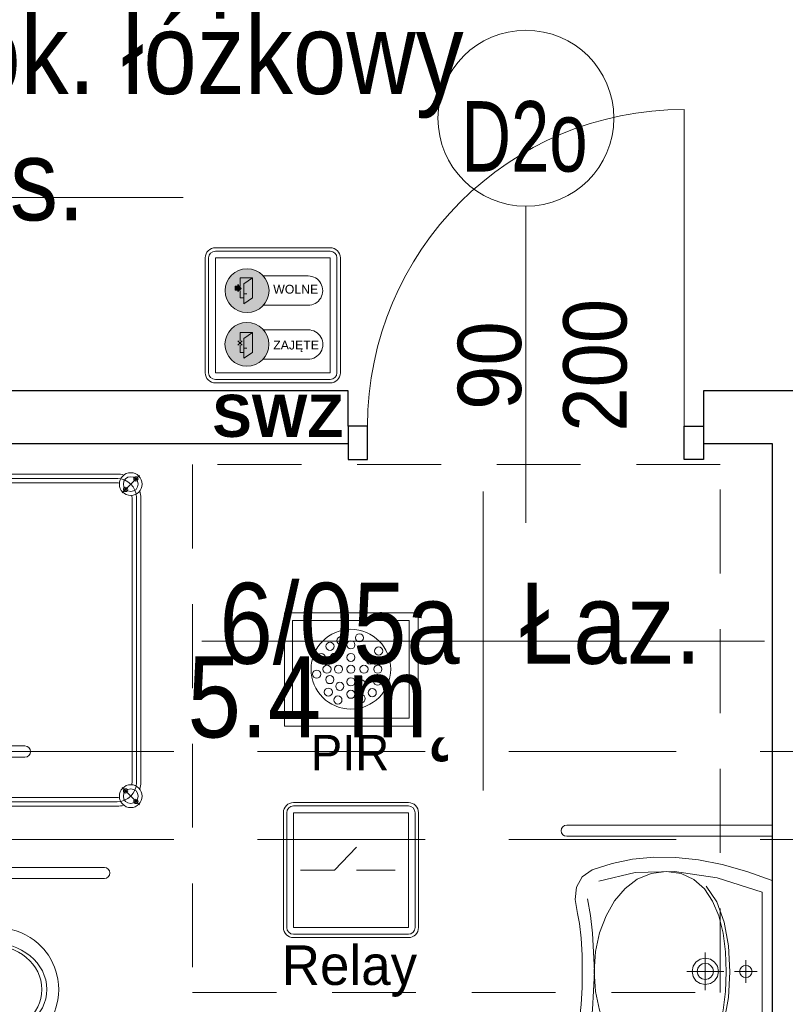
# Model space of a CAD drawing. Header units: centimetres. Extents: x -1253 to 21770, y -8842 to 3590.
# Tile 115 of 120: x 806 to 1024, y 2269 to 2549. Entities that reach past the tile are written whole.
import ezdxf

# ---------------------------------------------------------------- set-up
doc = ezdxf.new("R2010")
doc.units = ezdxf.units.CM
doc.linetypes.add('Ponad', pattern=[39.688, 23.813, -15.875])
doc.linetypes.add('Ukryte', pattern=[71.438, 47.625, -23.813])
for name, color, linetype, lineweight in [('A-ANNO-NOTE', 131, 'Continuous', 9), ('A-AREA-IDEN', 2, 'Continuous', 13), ('A-DETL-GENF', 92, 'Continuous', 9), ('A-DETL-HDLN', 90, 'Ukryte', 9), ('A-DETL-MEDM', 33, 'Continuous', 13), ('A-DOOR', 31, 'Continuous', 13), ('A-FLOR-OVHD', 1, 'Ponad', 9), ('A-WALL', 113, 'Continuous', 13), ('P-SANR-FIXT', 6, 'Continuous', 9), ('PRZYW_Elementy_inst_przyw', 7, 'Continuous', 9)]:
    doc.layers.add(name, color=color, linetype=linetype, lineweight=lineweight)
doc.styles.add('adam', font='arialbd.ttf')
doc.styles.add('Arial', font='arial.ttf', dxfattribs={"width": 0.9, "height": 18})
doc.styles.add('Arial_1', font='arial.ttf', dxfattribs={"width": 0.7, "height": 20})
doc.styles.add('Arial_11', font='arial.ttf', dxfattribs={"width": 0.85, "height": 23})
doc.styles.add('GENERATED_STYLE_1', font='arial.ttf')

# ---------------------------------------------------------------- blocks, each defined once
blk = doc.blocks.new('DRZWI 1S - automatyczna etykieta - Drzwi 90 _łazienkowe_-2387510-6_piętro IV __13_80 m_ - stan projektowany')
at = {"layer": 'A-DETL-GENF'}
for p, q in [((-50.5, -2.5), (-50.5, -12)), ((-45, -2.5), (-50.5, -2.5)), ((-45, -12), (-45, -2.5)), ((50.5, -2.5), (45, -2.5)), ((45, -2.5), (45, -12)), ((50.5, -12), (50.5, -2.5)), ((-50.5, -12), (-45, -12)), ((45, -12), (50.5, -12))]:
    blk.add_line(p, q, dxfattribs=at)
at = {"layer": 'A-DETL-MEDM', "lineweight": 25}
for p, q in [((-45, -2.5), (-50.5, -2.5)), ((-50.5, -2.5), (-50.5, -12)), ((-45, -12), (-45, -2.5)), ((45, -12), (45, -2.5)), ((45, -2.5), (50.5, -2.5)), ((50.5, -2.5), (50.5, -12)), ((-50.5, -12), (-45, -12)), ((50.5, -12), (45, -12))]:
    blk.add_line(p, q, dxfattribs=at)
at = {"layer": 'A-DOOR'}
blk.add_line((45, -2.5), (45, 87.5), dxfattribs=at)
blk.add_arc((45, -2.5), 90, 90, 180, dxfattribs=at)
blk = doc.blocks.new('miska ustępowa dla N_35_5x54 wisząca koło narożna - Type 1-2357501-6_piętro IV __13_80 m_ - stan projektowany')
at = {"layer": 'P-SANR-FIXT'}
for p, q in [((-1.4, -11), (-4.56, -55.56)), ((29.22, -55.56), (26.4, -11)), ((44.09, -92.2), (44.09, -11)), ((47.21, -92.2), (47.21, -11)), ((4.69, -35.9), (4.69, -38.7)), ((19.8, -35.9), (19.8, -38.7)), ((3.32, -37.31), (6.14, -37.31)), ((18.43, -37.31), (21.25, -37.31)), ((8.17, -46.6), (8.17, -51.72)), ((16.4, -45.33), (9.09, -45.33)), ((17.32, -51.72), (17.32, -46.6)), ((-4.56, -55.56), (-4.88, -59.89)), ((29.58, -59.89), (29.22, -55.56)), ((-24.94, -56.63), (-24.94, -77.5)), ((-23.38, -56.63), (-23.38, -79.06)), ((-21.82, -56.63), (-21.82, -79.06)), ((-4.88, -59.89), (-4.82, -64.32)), ((29.53, -64.32), (29.58, -59.89)), ((-4.82, -64.32), (-4.57, -65.68)), ((29.57, -65.68), (29.53, -64.32)), ((-4.57, -65.68), (-4.19, -67.09)), ((-4.19, -67.09), (-3.69, -68.46)), ((28.69, -68.46), (29.19, -67.09)), ((29.19, -67.09), (29.57, -65.68)), ((-3.69, -68.46), (-3.07, -69.78)), ((-3.07, -69.78), (-2.34, -71.05)), ((27.34, -71.05), (28.07, -69.78)), ((28.07, -69.78), (28.69, -68.46)), ((-2.34, -71.05), (-1.51, -72.26)), ((-1.51, -72.26), (-0.58, -73.39)), ((25.58, -73.39), (26.51, -72.26)), ((26.51, -72.26), (27.34, -71.05)), ((-0.58, -73.39), (1.02, -74.96)), ((1.02, -74.96), (2.75, -76.27)), ((22.25, -76.27), (23.98, -74.96)), ((23.98, -74.96), (25.58, -73.39)), ((-32.35, -77.5), (-23.38, -77.5)), ((2.75, -76.27), (4.01, -77.03)), ((4.01, -77.03), (6.13, -78.05)), ((6.13, -78.05), (7.56, -78.51)), ((17.44, -78.51), (18.87, -78.05)), ((18.87, -78.05), (20.99, -77.03)), ((20.99, -77.03), (22.25, -76.27)), ((-23.38, -79.06), (-32.35, -79.06)), ((-23.38, -80.62), (-32.35, -80.62)), ((7.56, -78.51), (9.56, -78.98)), ((9.56, -78.98), (11.02, -79.17)), ((11.02, -79.17), (12.5, -79.25)), ((12.5, -79.25), (13.98, -79.17)), ((13.98, -79.17), (15.44, -78.98)), ((15.44, -78.98), (17.44, -78.51))]:
    blk.add_line(p, q, dxfattribs=at)
for centre in [(4.69, -37.31), (19.8, -37.31)]:
    blk.add_circle(centre, 0.825, dxfattribs=at)
for centre, radius, start, end in [((9.34, -46.48), 1.17, 102.2339, 185.8899), ((16.15, -46.48), 1.17, 354.1101, 77.7661), ((-30.79, -56.63), 8.97, 0, 99.9996), ((-30.79, -56.63), 7.41, 0, 102.1327), ((-30.79, -56.63), 5.85, 0, 105.4382), ((12.74, -51.5), 4.58, 182.8022, 357.1978), ((-23.38, -79.06), 1.56, 0, 90), ((-23.38, -79.06), 1.56, 270, 0), ((45.65, -92.2), 1.56, 180, 360)]:
    blk.add_arc(centre, radius, start, end, dxfattribs=at)
for centre, major_axis, ratio in [((12.55, -59.51), (0, 16.33), 0.823529), ((12.55, -59.26), (0, 15.16), 0.845174)]:
    blk.add_ellipse(centre, major_axis=major_axis, ratio=ratio, dxfattribs=at)
blk = doc.blocks.new('brodzik natryskowy dla N - Type 1-2359081-6_piętro IV __13_80 m_ - stan projektowany')
at = {"layer": 'P-SANR-FIXT'}
for p, q in [((-42.55, -11.3), (-42.55, -11)), ((-39.3, -11), (-39.3, -95.8)), ((-36.05, -11), (-36.05, -11.3)), ((49.36, -11.3), (49.36, -11)), ((52.61, -11), (52.61, -96)), ((55.86, -11), (55.86, -11.3)), ((-44.73, -12.86), (-27.37, -14.39)), ((-36.05, -11.3), (-42.55, -11.3)), ((-40.55, -11.3), (-40.55, -95.8)), ((-38.05, -11.3), (-38.05, -95.8)), ((-26.61, -11.2), (-26.61, -69.6)), ((-23.41, -69.6), (-23.41, -11.2)), ((14.45, -11.52), (10.54, -11.52)), ((10.54, -11.52), (10.54, -20.79)), ((14.45, -11.52), (14.45, -20.79)), ((55.86, -11.3), (49.36, -11.3)), ((51.36, -11.3), (51.36, -95.8)), ((53.86, -11.3), (53.86, -95.8)), ((-27.37, -14.39), (-44.99, -15.67)), ((-44.99, -15.67), (-28.14, -17.71)), ((-28.14, -17.71), (-45.75, -19.5)), ((-45.75, -19.5), (-29.41, -21.8)), ((-29.41, -21.8), (-46.26, -23.33)), ((-6.17, -22.27), (-6.41, -22.43)), ((-5.92, -22.14), (-6.17, -22.27)), ((-5.66, -22.03), (-5.92, -22.14)), ((-5.39, -21.95), (-5.66, -22.03)), ((-5.12, -21.9), (-5.39, -21.95)), ((-4.84, -21.88), (-5.12, -21.9)), ((10.32, -21.88), (-4.84, -21.88)), ((10.54, -20.79), (14.45, -20.79)), ((14.44, -21.54), (10.55, -21.51)), ((13.8, -21.67), (11.19, -21.67)), ((11.19, -21.67), (11.19, -23.94)), ((13.8, -23.94), (13.8, -21.67)), ((30.14, -21.88), (14.73, -21.88)), ((30.36, -21.95), (30.1, -21.9)), ((30.62, -22.03), (30.14, -21.88)), ((30.87, -22.14), (30.62, -22.03)), ((31.12, -22.28), (30.87, -22.14)), ((31.36, -22.44), (31.12, -22.28)), ((-46.26, -23.33), (-29.41, -26.14)), ((-7.7, -24.28), (-7.74, -24.55)), ((-7.74, -24.55), (-7.74, -54.09)), ((-7.62, -24.01), (-7.7, -24.28)), ((-7.51, -23.75), (-7.62, -24.01)), ((-7.38, -23.5), (-7.51, -23.75)), ((-7.23, -23.25), (-7.38, -23.5)), ((-7.05, -23.02), (-7.23, -23.25)), ((-6.85, -22.81), (-7.05, -23.02)), ((-6.64, -22.61), (-6.85, -22.81)), ((-6.41, -22.43), (-6.64, -22.61)), ((-1.53, -25.38), (-0.81, -24.95)), ((-0.81, -24.95), (-0.05, -24.58)), ((-0.05, -24.58), (0.75, -24.29)), ((0.75, -24.29), (1.58, -24.07)), ((1.58, -24.07), (2.44, -23.94)), ((2.44, -23.94), (4.41, -23.89)), ((22.33, -23.94), (3.78, -23.89)), ((4.41, -23.89), (4.41, -27.12)), ((11.19, -23.94), (13.8, -23.94)), ((23.2, -24.07), (22.33, -23.94)), ((24.03, -24.29), (23.2, -24.07)), ((24.83, -24.58), (24.03, -24.29)), ((25.59, -24.95), (24.83, -24.58)), ((26.31, -25.38), (25.59, -24.95)), ((31.59, -22.62), (31.36, -22.44)), ((31.81, -22.82), (31.59, -22.62)), ((32.01, -23.04), (31.81, -22.82)), ((32.19, -23.27), (32.01, -23.04)), ((32.35, -23.52), (32.19, -23.27)), ((32.49, -23.77), (32.35, -23.52)), ((32.6, -24.04), (32.49, -23.77)), ((32.68, -24.31), (32.6, -24.04)), ((32.74, -24.58), (32.68, -24.31)), ((32.74, -24.86), (32.74, -24.58)), ((32.74, -54.38), (32.74, -24.86)), ((-29.41, -26.14), (-45.5, -27.16)), ((-45.5, -27.16), (-29.67, -31)), ((-4.32, -28.45), (-3.88, -27.74)), ((-3.88, -27.74), (-3.38, -27.07)), ((-3.38, -27.07), (-2.82, -26.45)), ((-2.82, -26.45), (-2.2, -25.89)), ((-2.2, -25.89), (-1.53, -25.38)), ((0.76, -27.79), (0.31, -28.06)), ((1.25, -27.55), (0.76, -27.79)), ((1.76, -27.36), (1.25, -27.55)), ((2.29, -27.23), (1.76, -27.36)), ((2.84, -27.14), (2.29, -27.23)), ((3.4, -27.11), (2.84, -27.14)), ((4.41, -27.12), (3.4, -27.11)), ((3.78, -27.12), (21.37, -27.12)), ((21.37, -27.12), (21.94, -27.14)), ((21.94, -27.14), (22.49, -27.23)), ((22.49, -27.23), (23.02, -27.36)), ((23.02, -27.36), (23.53, -27.55)), ((23.53, -27.55), (24.01, -27.79)), ((24.01, -27.79), (24.47, -28.06)), ((26.98, -25.89), (26.31, -25.38)), ((27.59, -26.45), (26.98, -25.89)), ((28.16, -27.07), (27.59, -26.45)), ((28.66, -27.74), (28.16, -27.07)), ((29.09, -28.45), (28.66, -27.74)), ((-5.19, -30.85), (-4.98, -30.01)), ((-4.98, -30.01), (-4.68, -29.22)), ((-4.68, -29.22), (-4.32, -28.45)), ((-1.71, -30.51), (-1.89, -31.01)), ((-1.47, -30.02), (-1.71, -30.51)), ((-1.19, -29.56), (-1.47, -30.02)), ((-0.87, -29.14), (-1.19, -29.56)), ((-0.51, -28.74), (-0.87, -29.14)), ((-0.12, -28.38), (-0.51, -28.74)), ((0.31, -28.06), (-0.12, -28.38)), ((24.47, -28.06), (24.89, -28.38)), ((24.89, -28.38), (25.29, -28.74)), ((25.29, -28.74), (25.65, -29.14)), ((25.65, -29.14), (25.96, -29.56)), ((25.96, -29.56), (26.24, -30.02)), ((26.24, -30.02), (26.48, -30.51)), ((26.48, -30.51), (26.66, -31.01)), ((29.46, -29.22), (29.09, -28.45)), ((29.75, -30.01), (29.46, -29.22)), ((29.97, -30.85), (29.75, -30.01)), ((-29.67, -31), (-44.99, -32.02)), ((-44.99, -32.02), (-31.46, -34.32)), ((-5.37, -32.6), (-5.32, -31.71)), ((-5.29, -56.03), (-5.37, -32.6)), ((-5.32, -31.71), (-5.19, -30.85)), ((26.92, -32.43), (-2.15, -32.63)), ((-2.15, -32.63), (-2.15, -56.03)), ((-2.03, -31.55), (-2.11, -32.1)), ((-1.89, -31.01), (-2.03, -31.55)), ((26.66, -31.01), (26.8, -31.55)), ((26.8, -31.55), (26.88, -32.1)), ((26.92, -56.03), (26.92, -32.43)), ((30.1, -31.71), (29.97, -30.85)), ((30.07, -32.63), (30.07, -56.03)), ((30.15, -32.6), (30.1, -31.71)), ((-4.99, -50.33), (-5.07, -50.45)), ((-4.91, -50.21), (-4.99, -50.33)), ((-4.81, -50.11), (-4.91, -50.21)), ((-4.71, -50.02), (-4.81, -50.11)), ((-4.6, -49.93), (-4.71, -50.02)), ((-4.48, -49.86), (-4.6, -49.93)), ((-4.35, -49.8), (-4.48, -49.86)), ((-4.21, -49.75), (-4.35, -49.8)), ((-4.07, -49.71), (-4.21, -49.75)), ((-3.93, -49.69), (-4.07, -49.71)), ((-3.78, -49.68), (-3.93, -49.69)), ((-3.48, -49.71), (-3.63, -49.69)), ((-3.34, -49.75), (-3.48, -49.71)), ((-3.21, -49.8), (-3.34, -49.75)), ((-3.08, -49.86), (-3.21, -49.8)), ((-2.96, -49.93), (-3.08, -49.86)), ((-2.85, -50.02), (-2.96, -49.93)), ((-2.74, -50.11), (-2.85, -50.02)), ((-2.65, -50.21), (-2.74, -50.11)), ((-2.56, -50.33), (-2.65, -50.21)), ((-2.49, -50.45), (-2.56, -50.33)), ((-21.31, -52.3), (-15.71, -52.3)), ((-21.31, -52.6), (-15.71, -52.6)), ((-21.31, -52.9), (-15.71, -52.9)), ((-5.23, -51), (-5.24, -51.15)), ((-5.24, -51.15), (-5.23, -51.29)), ((-5.21, -50.85), (-5.23, -51)), ((-5.23, -51.29), (-5.21, -51.44)), ((-5.18, -50.71), (-5.21, -50.85)), ((-5.21, -51.44), (-5.18, -51.58)), ((-5.13, -50.58), (-5.18, -50.71)), ((-5.18, -51.58), (-5.13, -51.71)), ((-5.07, -50.45), (-5.13, -50.58)), ((-5.13, -51.71), (-5.07, -51.84)), ((-5.07, -51.84), (-4.99, -51.96)), ((-4.99, -51.96), (-4.91, -52.08)), ((-4.91, -52.08), (-4.81, -52.18)), ((-4.81, -52.18), (-4.71, -52.27)), ((-4.71, -52.27), (-4.6, -52.36)), ((-4.6, -52.36), (-4.48, -52.43)), ((-4.48, -52.43), (-4.35, -52.49)), ((-4.35, -52.49), (-4.21, -52.54)), ((-4.21, -52.54), (-4.07, -52.58)), ((-4.07, -52.58), (-3.93, -52.6)), ((-3.93, -52.6), (-3.78, -52.61)), ((-3.78, -52.61), (-3.63, -52.6)), ((-3.63, -52.6), (-3.48, -52.58)), ((-3.48, -52.58), (-3.34, -52.54)), ((-3.34, -52.54), (-3.21, -52.49)), ((-3.21, -52.49), (-3.08, -52.43)), ((-3.08, -52.43), (-2.96, -52.36)), ((-2.96, -52.36), (-2.85, -52.27)), ((-2.85, -52.27), (-2.74, -52.18)), ((-2.74, -52.18), (-2.65, -52.08)), ((-2.65, -52.08), (-2.56, -51.96)), ((-2.56, -51.96), (-2.49, -51.84)), ((-2.43, -50.58), (-2.49, -50.45)), ((-2.49, -51.84), (-2.43, -51.71)), ((-2.38, -50.71), (-2.43, -50.58)), ((-2.43, -51.71), (-2.38, -51.58)), ((-2.34, -50.85), (-2.38, -50.71)), ((-2.38, -51.58), (-2.34, -51.44)), ((-2.32, -51), (-2.34, -50.85)), ((-2.34, -51.44), (-2.32, -51.29)), ((-2.31, -51.15), (-2.32, -51)), ((-2.32, -51.29), (-2.31, -51.15)), ((-22.41, -54.35), (-25.41, -54.35)), ((-22.81, -62.85), (-22.81, -54.35)), ((-22.61, -62.85), (-22.61, -54.35)), ((-22.41, -63.8), (-22.41, -53.4)), ((-22.11, -63.8), (-22.11, -53.4)), ((-21.81, -63.8), (-21.81, -53.4)), ((-21.81, -53.7), (-15.21, -53.7)), ((-21.81, -54), (-15.21, -54)), ((-21.81, -55.6), (-15.21, -55.6)), ((-21.81, -55.9), (-15.21, -55.9)), ((-15.21, -53.4), (-15.21, -63.8)), ((-14.91, -53.4), (-14.91, -63.8)), ((-14.61, -53.4), (-14.61, -63.8)), ((-7.74, -54.09), (-7.74, -54.37)), ((-7.74, -54.37), (-7.7, -54.64)), ((-7.7, -54.64), (-7.62, -54.91)), ((-7.62, -54.91), (-7.52, -55.18)), ((-7.52, -55.18), (-7.4, -55.43)), ((-7.4, -55.43), (-7.25, -55.67)), ((-7.25, -55.67), (-7.07, -55.9)), ((-7.07, -55.9), (-6.88, -56.11)), ((31.85, -56.14), (32.05, -55.93)), ((32.05, -55.93), (32.22, -55.71)), ((32.22, -55.71), (32.38, -55.46)), ((32.38, -55.46), (32.51, -55.21)), ((32.51, -55.21), (32.61, -54.94)), ((32.61, -54.94), (32.69, -54.67)), ((32.69, -54.67), (32.74, -54.38)), ((-21.81, -57.5), (-15.21, -57.5)), ((-21.81, -57.8), (-15.21, -57.8)), ((-6.88, -56.11), (-6.67, -56.31)), ((-6.67, -56.31), (-6.44, -56.49)), ((-6.44, -56.49), (-6.2, -56.64)), ((-6.2, -56.64), (-5.95, -56.77)), ((-5.95, -56.77), (-5.69, -56.88)), ((-5.69, -56.88), (-5.41, -56.96)), ((-5.41, -56.96), (-5.13, -57.01)), ((-2.15, -56.03), (-5.29, -56.03)), ((-5.13, -57.01), (29.82, -57.01)), ((26.92, -56.03), (30.07, -56.03)), ((29.82, -57.01), (30.1, -57.01)), ((30.1, -57.01), (30.38, -56.96)), ((30.38, -56.96), (30.65, -56.89)), ((30.65, -56.89), (30.92, -56.78)), ((30.92, -56.78), (31.17, -56.66)), ((31.17, -56.66), (31.41, -56.51)), ((31.41, -56.51), (31.64, -56.34)), ((31.64, -56.34), (31.85, -56.14)), ((-21.81, -59.4), (-15.21, -59.4)), ((-21.81, -59.7), (-15.21, -59.7)), ((-21.81, -61.3), (-15.21, -61.3)), ((-22.41, -62.85), (-25.41, -62.85)), ((-21.81, -61.6), (-15.21, -61.6)), ((-21.81, -63.2), (-15.21, -63.2)), ((-21.81, -63.5), (-15.21, -63.5)), ((-15.71, -64.3), (-21.31, -64.3)), ((-15.71, -64.6), (-21.31, -64.6)), ((-15.71, -64.9), (-21.31, -64.9)), ((-35.25, -97.25), (-40.13, -102.13)), ((48.56, -97.25), (53.43, -102.13)), ((47.11, -100.05), (-33.8, -100.05)), ((-33.8, -101.3), (47.11, -101.3)), ((47.11, -102.55), (-33.8, -102.55))]:
    blk.add_line(p, q, dxfattribs=at)
for centre, radius in [((12.42, -25.5), 1.5), ((-3.77, -33.05), 1.5), ((28.71, -33.24), 1.5), ((-3.85, -51.24), 1.5), ((28.59, -51.18), 1.5), ((-37.69, -99.69), 3.25), ((-37.69, -99.69), 2.1), ((-36.21, -98.2), 0.62), ((-36.21, -98.2), 0.32), ((51, -99.69), 3.25), ((49.51, -98.2), 0.62), ((51, -99.69), 2.1), ((49.51, -98.2), 0.32), ((-39.18, -101.17), 0.62), ((52.48, -101.17), 0.62), ((-39.18, -101.17), 0.32), ((52.48, -101.17), 0.32)]:
    blk.add_circle(centre, radius, dxfattribs=at)
for centre, radius, start, end in [((-21.31, -53.4), 1.1, 90, 180), ((-21.31, -53.4), 0.8, 90, 180), ((-21.31, -53.4), 0.5, 90, 180), ((-15.71, -53.4), 1.1, 360, 90), ((-15.71, -53.4), 0.8, 360, 90), ((-15.71, -53.4), 0.5, 360, 90), ((-21.31, -63.8), 1.1, 180, 270), ((-21.31, -63.8), 0.8, 180, 270), ((-21.31, -63.8), 0.5, 180, 270), ((-15.71, -63.8), 0.5, 270, 360), ((-15.71, -63.8), 0.8, 270, 360), ((-15.71, -63.8), 1.1, 270, 360), ((-25.01, -69.6), 1.6, 180, 360), ((-33.8, -95.8), 6.75, 180, 196.4965), ((-33.8, -95.8), 5.5, 180, 270), ((-33.8, -95.8), 4.25, 180, 188.8511), ((47.11, -95.8), 5.5, 270, 360), ((47.11, -95.8), 4.25, 351.1489, 360), ((47.11, -95.8), 6.75, 343.5035, 360), ((-33.8, -95.8), 4.25, 261.1489, 270), ((47.11, -95.8), 4.25, 270, 278.8511), ((-33.8, -95.8), 6.75, 253.5035, 270), ((47.11, -95.8), 6.75, 270, 286.4965)]:
    blk.add_arc(centre, radius, start, end, dxfattribs=at)
blk.add_ellipse((-23.14, -58.6), major_axis=(0, 0.325), ratio=0.224951, dxfattribs=at)
blk = doc.blocks.new('umywalka dla N_65x56 koło - Type 1-2359174-6_piętro IV __13_80 m_ - stan projektowany')
at = {"layer": 'P-SANR-FIXT'}
for p, q in [((-29.1, 65.9), (-29.1, 7.5)), ((-25.9, 65.9), (-25.9, 7.5)), ((50.9, 65.9), (50.9, 7.5)), ((54.1, 7.5), (54.1, 65.9)), ((-11.49, 63.08), (-14.43, 61.47)), ((-7.9, 63.51), (-11.49, 63.08)), ((-3.96, 62.78), (-7.9, 63.51)), ((-1.14, 62.22), (-3.96, 62.78)), ((3.08, 61.79), (-1.14, 62.22)), ((7.9, 61.54), (3.08, 61.79)), ((21.92, 61.79), (17.1, 61.54)), ((26.14, 62.22), (21.92, 61.79)), ((28.96, 62.78), (26.14, 62.22)), ((32.9, 63.51), (28.96, 62.78)), ((36.49, 63.08), (32.9, 63.51)), ((39.43, 61.47), (36.49, 63.08)), ((-14.43, 61.47), (-16.38, 58.62)), ((-8.14, 60.01), (-3.44, 59.13)), ((-3.44, 59.13), (1.64, 58.58)), ((12.5, 61.51), (7.9, 61.54)), ((17.1, 61.54), (12.5, 61.51)), ((23.33, 58.58), (28.41, 59.13)), ((28.41, 59.13), (33.11, 60.01)), ((41.38, 58.62), (39.43, 61.47)), ((-16.38, 58.62), (-18.22, 53.01)), ((-13.17, 56.78), (-15.64, 46.48)), ((1.52, 56.54), (-3.33, 54.72)), ((6.84, 57.67), (1.52, 56.54)), ((1.64, 58.58), (6.99, 58.24)), ((12.52, 58.06), (6.84, 57.67)), ((6.99, 58.24), (12.48, 58.02)), ((12.48, 58.02), (17.98, 58.24)), ((18.18, 57.67), (12.52, 58.06)), ((17.98, 58.24), (23.33, 58.58)), ((23.49, 56.54), (18.18, 57.67)), ((28.31, 54.72), (23.49, 56.54)), ((40.64, 46.48), (38.17, 56.78)), ((43.22, 53.01), (41.38, 58.62)), ((-3.33, 54.72), (-7.59, 52.29)), ((32.54, 52.29), (28.31, 54.72)), ((-18.22, 53.01), (-19.42, 47.19)), ((-7.59, 52.29), (-11.11, 49.31)), ((36.03, 49.31), (32.54, 52.29)), ((44.42, 47.19), (43.22, 53.01)), ((-11.11, 49.31), (-13.79, 45.83)), ((38.68, 45.83), (36.03, 49.31)), ((-19.42, 47.19), (-19.97, 41.14)), ((-15.64, 46.48), (-15.95, 35.24)), ((-13.79, 45.83), (-15.49, 41.92)), ((40.36, 41.92), (38.68, 45.83)), ((40.95, 35.24), (40.64, 46.48)), ((44.97, 41.14), (44.42, 47.19)), ((-19.97, 41.14), (-19.89, 34.88)), ((-15.49, 41.92), (-16.08, 37.64)), ((40.95, 37.64), (40.36, 41.92)), ((44.89, 34.88), (44.97, 41.14)), ((-16.08, 37.64), (-15.49, 33.33)), ((40.36, 33.33), (40.95, 37.64)), ((-19.89, 34.88), (-19.18, 28.39)), ((-15.95, 35.24), (-14.09, 23.15)), ((39.09, 23.15), (40.95, 35.24)), ((44.18, 28.39), (44.89, 34.88)), ((-15.49, 33.33), (-13.8, 29.72)), ((12.5, 31.76), (12.5, 21.26)), ((38.67, 29.72), (40.36, 33.33)), ((-19.18, 28.39), (-17.85, 21.67)), ((-13.8, 29.72), (-11.14, 26.76)), ((9.04, 27.97), (9.85, 29.16)), ((9.85, 29.16), (11.04, 29.97)), ((10.38, 27.41), (10.87, 28.14)), ((10.87, 28.14), (11.61, 28.63)), ((11.04, 29.97), (12.5, 30.26)), ((11.61, 28.63), (12.5, 28.81)), ((12.5, 30.26), (13.96, 29.97)), ((12.5, 28.81), (13.39, 28.63)), ((13.39, 28.63), (14.13, 28.14)), ((13.96, 29.97), (15.15, 29.16)), ((14.13, 28.14), (14.62, 27.41)), ((15.15, 29.16), (15.96, 27.97)), ((36.01, 26.76), (38.67, 29.72)), ((42.85, 21.67), (44.18, 28.39)), ((-7.38, 23.21), (-11.89, 26.24)), ((-11.14, 26.76), (-7.63, 24.42)), ((7.16, 26.51), (17.84, 26.51)), ((8.75, 26.51), (9.04, 27.97)), ((9.04, 25.06), (8.75, 26.51)), ((10.2, 26.51), (10.38, 27.41)), ((10.38, 25.62), (10.2, 26.51)), ((10.87, 24.89), (10.38, 25.62)), ((14.62, 25.62), (14.13, 24.89)), ((14.62, 27.41), (14.8, 26.51)), ((14.8, 26.51), (14.62, 25.62)), ((15.96, 27.97), (16.25, 26.51)), ((16.25, 26.51), (15.96, 25.06)), ((36.76, 26.24), (32.25, 23.21)), ((32.5, 24.42), (36.01, 26.76)), ((-14.09, 23.15), (-10.01, 10.3)), ((-7.63, 24.42), (-3.39, 22.67)), ((-1.64, 21.13), (-7.38, 23.21)), ((-3.39, 22.67), (1.45, 21.46)), ((9.85, 23.86), (9.04, 25.06)), ((11.04, 23.06), (9.85, 23.86)), ((11.61, 24.39), (10.87, 24.89)), ((12.5, 22.76), (11.04, 23.06)), ((12.5, 24.21), (11.61, 24.39)), ((13.39, 24.39), (12.5, 24.21)), ((13.96, 23.06), (12.5, 22.76)), ((14.13, 24.89), (13.39, 24.39)), ((15.15, 23.86), (13.96, 23.06)), ((15.96, 25.06), (15.15, 23.86)), ((23.42, 21.46), (28.26, 22.67)), ((32.25, 23.21), (26.51, 21.13)), ((28.26, 22.67), (32.5, 24.42)), ((35.01, 10.3), (39.09, 23.15)), ((-17.85, 21.67), (-15.89, 14.7)), ((5.06, 19.92), (-1.64, 21.13)), ((1.45, 21.46), (6.76, 20.76)), ((12.43, 19.54), (5.06, 19.92)), ((6.76, 20.76), (12.43, 20.54)), ((12.43, 20.54), (18.1, 20.76)), ((19.81, 19.92), (12.43, 19.54)), ((18.1, 20.76), (23.42, 21.46)), ((26.51, 21.13), (19.81, 19.92)), ((40.89, 14.7), (42.85, 21.67)), ((12.5, 18.23), (12.5, 11.72)), ((-15.89, 14.7), (-13.31, 7.5)), ((15.75, 14.98), (9.25, 14.98)), ((10.75, 14.98), (10.89, 15.66)), ((10.89, 14.3), (10.75, 14.98)), ((10.89, 15.66), (11.26, 16.21)), ((11.26, 13.74), (10.89, 14.3)), ((11.26, 16.21), (11.82, 16.59)), ((11.82, 16.59), (12.5, 16.73)), ((12.5, 16.73), (13.18, 16.59)), ((13.18, 16.59), (13.74, 16.21)), ((13.74, 16.21), (14.11, 15.66)), ((14.11, 14.3), (13.74, 13.74)), ((14.11, 15.66), (14.25, 14.98)), ((14.25, 14.98), (14.11, 14.3)), ((38.31, 7.5), (40.89, 14.7)), ((11.82, 13.36), (11.26, 13.74)), ((12.5, 13.22), (11.82, 13.36)), ((13.18, 13.36), (12.5, 13.22)), ((13.74, 13.74), (13.18, 13.36)), ((-10.01, 10.3), (12.5, 10.3)), ((12.5, 10.3), (35.01, 10.3))]:
    blk.add_line(p, q, dxfattribs=at)
for centre in [(-27.5, 65.9), (52.5, 65.9)]:
    blk.add_arc(centre, 1.6, 360, 180, dxfattribs=at)
blk = doc.blocks.new('METKA_POMIESZCZENIA2 - Rozbudowana - bez ramki-2396678-6_piętro IV __13_80 m_ - stan projektowany')
at = {"layer": 'A-AREA-IDEN'}
for p, q in [((0, 0.425), (0, 0)), ((0.0976, 0), (-0.8, 0)), ((-0.8, 0), (0.9, 0)), ((0, 0), (0, -0.425))]:
    blk.add_line(p, q, dxfattribs=at)
blk = doc.blocks.new('METKA_POMIESZCZENIA2 - Rozbudowana krótka - bez ramki-2403173-6_piętro IV __13_80 m_ - stan projektowany')
at = {"layer": 'A-AREA-IDEN'}
for p, q in [((0, 0.425), (0, 0)), ((0.0976, 0), (-0.8, 0)), ((-0.8, 0), (0.8, 0)), ((0, 0), (0, -0.425))]:
    blk.add_line(p, q, dxfattribs=at)
blk = doc.blocks.new('PIR')
at = {"layer": 'PRZYW_Elementy_inst_przyw'}
for points in [[(9088.59, 2536.84), (9126.55, 2536.84), (9126.55, 2504.57), (9088.59, 2504.57)], [(9090.91, 2534.66), (9124.04, 2534.66), (9124.04, 2506.88), (9090.91, 2506.88)]]:
    blk.add_lwpolyline(points, close=True, dxfattribs=at)
for centre, radius in [((9107.47, 2520.77), 11.34), ((9104.67, 2528.87), 1.16), ((9109.9, 2529.71), 1.16), ((9101.55, 2527.29), 1.16), ((9107.47, 2527.71), 1.16), ((9110.84, 2525.94), 1.16), ((9115.37, 2525.94), 1.16), ((9099.08, 2524.06), 1.16), ((9102.8, 2524.18), 1.16), ((9107.47, 2524.12), 1.16), ((9112.95, 2523.41), 1.16), ((9100.67, 2520.77), 1.16), ((9103.96, 2520.77), 1.16), ((9107.47, 2520.77), 1.16), ((9111.19, 2520.77), 1.16), ((9115.13, 2520.77), 1.16), ((9097.73, 2519.36), 1.16), ((9101.49, 2517.83), 1.16), ((9104.31, 2515.91), 1.16), ((9107.47, 2517.18), 1.16), ((9110.39, 2516.56), 1.16), ((9115.07, 2517.36), 1.16), ((9101.05, 2514.27), 1.16), ((9103.78, 2512.01), 1.16), ((9107.47, 2513.66), 1.16), ((9110.39, 2512.42), 1.16), ((9113.54, 2514.13), 1.16)]:
    blk.add_circle(centre, radius, dxfattribs=at)
at = {"layer": 'PRZYW_Elementy_inst_przyw', "insert": (9096.08, 2502.08), "char_height": 10, "width": 56.1511, "attachment_point": 1}
blk.add_mtext('PIR', dxfattribs=at)
blk = doc.blocks.new('relay')
at = {"layer": 'PRZYW_Elementy_inst_przyw', "lineweight": 20}
for p, q in [((16.32, 0), (-16.32, 0)), ((-16.32, -0.96), (16.32, -0.96)), ((-19.2, -2.88), (-19.2, -35.52)), ((-18.24, -2.88), (-18.24, -35.52)), ((18.24, -2.88), (18.24, -35.52)), ((19.2, -35.52), (19.2, -2.88)), ((-16.32, -37.44), (16.32, -37.44)), ((-16.32, -38.4), (16.32, -38.4))]:
    blk.add_line(p, q, dxfattribs=at)
at = {"layer": 'PRZYW_Elementy_inst_przyw', "lineweight": 5}
for p, q in [((-4.68, -19.2), (1.56, -12.67)), ((-14.36, -19.2), (-4.68, -19.2)), ((1.56, -19.2), (12.59, -19.2))]:
    blk.add_line(p, q, dxfattribs=at)
at = {"layer": 'PRZYW_Elementy_inst_przyw', "color": 7, "lineweight": 20}
blk.add_lwpolyline([(-16.32, -2.88), (16.32, -2.88), (16.32, -35.52), (-16.32, -35.52)], close=True, dxfattribs=at)
at = {"layer": 'PRZYW_Elementy_inst_przyw', "lineweight": 20}
for centre, radius, start, end in [((-16.32, -2.88), 2.88, 90, 180), ((16.32, -2.88), 2.88, 0, 90), ((-16.32, -2.88), 1.92, 90, 180), ((16.32, -2.88), 1.92, 0, 90), ((-16.32, -35.52), 2.88, 180, 270), ((-16.32, -35.52), 1.92, 180, 270), ((16.32, -35.52), 2.88, 270, 0), ((16.32, -35.52), 1.92, 270, 0)]:
    blk.add_arc(centre, radius, start, end, dxfattribs=at)
at = {"layer": 'PRZYW_Elementy_inst_przyw', "color": 7, "linetype": 'Continuous', "lineweight": -3}
blk.add_attdef('RELAY', (-19.65, -51.84), '', height=11.25, dxfattribs=at)
blk = doc.blocks.new('Sygnalizator Wolne-Zajęte')
at = {"linetype": 'Continuous', "lineweight": 20, "true_color": 0x139b48}
h = blk.add_hatch(color=114, dxfattribs=at)
h.dxf.hatch_style = 1
edge = h.paths.add_edge_path()
edge.add_arc((6.13, -12.18), 6.24, 0, 360)
at = {"linetype": 'Continuous', "lineweight": 20, "true_color": 0xffffff}
h = blk.add_hatch(color=7, dxfattribs=at)
h.dxf.hatch_style = 1
h.paths.add_polyline_path([(2.79, -10.93), (3.54, -10.93), (3.54, -10.4), (4.49, -11.58), (3.54, -12.43), (3.54, -12.09), (2.79, -12.09)])
at = {"linetype": 'Continuous', "lineweight": 20, "true_color": 0xcd2027}
h = blk.add_hatch(color=242, dxfattribs=at)
h.dxf.hatch_style = 1
edge = h.paths.add_edge_path()
edge.add_arc((6.08, -27.43), 6.24, 0, 360)
at = {"color": 251, "linetype": 'Continuous', "lineweight": 20, "true_color": 0x636466}
for p, q in [((23.49, -8.01), (10.7, -7.99)), ((23.49, -16.35), (10.75, -16.33)), ((23.5, -23.34), (10.73, -23.31)), ((23.51, -31.67), (10.64, -31.65))]:
    blk.add_line(p, q, dxfattribs=at)
at = {"color": 7, "linetype": 'Continuous', "lineweight": 20, "true_color": 0xffffff}
for p, q in [((3.54, -10.93), (3.54, -10.4)), ((3.54, -10.4), (4.49, -11.58)), ((7.71, -8.56), (4.17, -8.56)), ((4.17, -8.56), (4.17, -10.92)), ((5.21, -10.22), (7.71, -8.56)), ((5.21, -10.22), (5.21, -15.89)), ((7.71, -8.56), (7.71, -14.23)), ((4.49, -11.58), (3.54, -12.43)), ((3.54, -12.43), (3.54, -12.09)), ((4.17, -12.19), (4.17, -14.23)), ((5.21, -13.06), (6.09, -13.06)), ((4.17, -14.23), (5.21, -14.23)), ((5.21, -15.89), (7.71, -14.23)), ((7.71, -24.08), (4.17, -24.08)), ((4.17, -24.08), (4.17, -26.44)), ((5.21, -25.74), (7.71, -24.08)), ((7.71, -24.08), (7.71, -29.74)), ((4.72, -26.44), (3.48, -27.71)), ((3.5, -26.44), (4.75, -27.71)), ((4.17, -27.71), (4.17, -29.74)), ((5.21, -25.74), (5.21, -31.41)), ((4.17, -29.74), (5.21, -29.74)), ((5.21, -28.57), (6.09, -28.57)), ((5.21, -31.41), (7.71, -29.74))]:
    blk.add_line(p, q, dxfattribs=at)
blk.add_lwpolyline([(3.54, -12.09), (2.79, -12.09), (2.79, -10.93), (3.54, -10.93)], dxfattribs=at)
at = {"color": 251, "linetype": 'Continuous', "lineweight": 20, "true_color": 0x636466}
for centre in [(23.47, -12.18), (23.49, -27.5)]:
    blk.add_arc(centre, 4.17, 269.55, 90.0001, dxfattribs=at)
at = {"layer": 'PRZYW_Elementy_inst_przyw', "lineweight": 20}
for p, q in [((29.76, 0), (-2.88, 0)), ((-2.88, -0.96), (29.76, -0.96)), ((-5.76, -2.88), (-5.76, -35.52)), ((-4.8, -2.88), (-4.8, -35.52)), ((31.68, -2.88), (31.68, -35.52)), ((32.64, -35.52), (32.64, -2.88)), ((-2.88, -37.44), (29.76, -37.44)), ((-2.88, -38.4), (29.76, -38.4))]:
    blk.add_line(p, q, dxfattribs=at)
at = {"layer": 'PRZYW_Elementy_inst_przyw', "color": 7, "lineweight": 20}
blk.add_lwpolyline([(-2.88, -2.88), (29.76, -2.88), (29.76, -35.52), (-2.88, -35.52)], close=True, dxfattribs=at)
at = {"layer": 'PRZYW_Elementy_inst_przyw', "color": 251, "lineweight": 20, "true_color": 0x636466}
for centre in [(6.13, -12.18), (6.08, -27.43)]:
    blk.add_circle(centre, 6.24, dxfattribs=at)
at = {"layer": 'PRZYW_Elementy_inst_przyw', "lineweight": 20}
for centre, radius, start, end in [((-2.88, -2.88), 2.88, 90, 180), ((29.76, -2.88), 2.88, 0, 90), ((-2.88, -2.88), 1.92, 90, 180), ((29.76, -2.88), 1.92, 0, 90), ((-2.88, -35.52), 2.88, 180, 270), ((-2.88, -35.52), 1.92, 180, 270), ((29.76, -35.52), 2.88, 270, 0), ((29.76, -35.52), 1.92, 270, 0)]:
    blk.add_arc(centre, radius, start, end, dxfattribs=at)
at = {"color": 116, "linetype": 'Continuous', "lineweight": 20, "true_color": 0x136734, "char_height": 2.5, "attachment_point": 1, "style": 'GENERATED_STYLE_1'}
for s, insert in [('WOLNE', (13.56, -10.53)), ('{\\C244;\\c1973145;ZAJĘTE}', (13.56, -26.4))]:
    blk.add_mtext_dynamic_manual_height_columns(s, width=11.3525, gutter_width=7.5, heights=[0], dxfattribs=dict(at, insert=insert))
at = {"insert": (-3.73, -41.76), "char_height": 2.5, "width": 40.9178, "attachment_point": 1, "style": 'adam'}
blk.add_mtext('{\\H4.8x;SWZ}', dxfattribs=at)

msp = doc.modelspace()

# ---------------------------------------------------------------- linework, layer by layer
at = {"layer": 'A-ANNO-NOTE', "lineweight": 13}
msp.add_line((950.38, 2405.83), (950.38, 2495.83), dxfattribs=at)
msp.add_line((950.38, 2405.83), (950.38, 2495.83), dxfattribs=at)
msp.add_circle((950.38, 2520.83), 25, dxfattribs=at)
at = {"layer": 'A-DETL-HDLN'}
for p, q in [((-1197.62, 2340.83), (1172.38, 2340.83)), ((-1197.62, 2315.83), (1172.38, 2315.83))]:
    msp.add_line(p, q, dxfattribs=at)
at = {"layer": 'A-FLOR-OVHD'}
for p, q in [((1005.64, 2422.38), (855.64, 2422.38)), ((855.64, 2422.38), (855.64, 2272.38)), ((1005.64, 2272.38), (1005.64, 2422.38)), ((855.64, 2272.38), (1005.64, 2272.38))]:
    msp.add_line(p, q, dxfattribs=at)
at = {"layer": 'A-WALL', "color": 7, "lineweight": 25}
for p, q in [((899.88, 2443.33), (727.38, 2443.33)), ((899.88, 2433.33), (899.88, 2443.33)), ((1035.38, 2443.33), (1000.88, 2443.33)), ((1000.88, 2443.33), (1000.88, 2433.33)), ((727.38, 2428.33), (899.88, 2428.33)), ((1000.88, 2428.33), (1020.38, 2428.33)), ((1020.38, 2428.33), (1020.38, 2228.33))]:
    msp.add_line(p, q, dxfattribs=at)

# ---------------------------------------------------------------- block references
at = {"layer": 'A-AREA-IDEN', "xscale": 99.99999999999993, "yscale": 99.99999999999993, "zscale": 99.99999999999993}
for name, p in [('METKA_POMIESZCZENIA2 - Rozbudowana - bez ramki-2396678-6_piętro IV __13_80 m_ - stan projektowany', (762.93, 2498.25)), ('METKA_POMIESZCZENIA2 - Rozbudowana krótka - bez ramki-2403173-6_piętro IV __13_80 m_ - stan projektowany', (938.24, 2372.23))]:
    msp.add_blockref(name, p, dxfattribs=at)
at = {"layer": 'A-DOOR'}
msp.add_blockref('DRZWI 1S - automatyczna etykieta - Drzwi 90 _łazienkowe_-2387510-6_piętro IV __13_80 m_ - stan projektowany', (950.38, 2435.83), dxfattribs=at)
at = {"layer": 'P-SANR-FIXT'}
for name, p, rotation in [('brodzik natryskowy dla N - Type 1-2359081-6_piętro IV __13_80 m_ - stan projektowany', (738.38, 2365.83), 90.00000000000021), ('umywalka dla N_65x56 koło - Type 1-2359174-6_piętro IV __13_80 m_ - stan projektowany', (1027.88, 2265.83), 90.00000000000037), ('miska ustępowa dla N_35_5x54 wisząca koło narożna - Type 1-2357501-6_piętro IV __13_80 m_ - stan projektowany', (738.38, 2260.67), 90.00000000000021)]:
    msp.add_blockref(name, p, dxfattribs=dict(at, rotation=rotation))
at = {"layer": 'PRZYW_Elementy_inst_przyw'}
for name, p in [('Sygnalizator Wolne-Zajęte', (865, 2484)), ('PIR', (-8206.83, -156.55))]:
    msp.add_blockref(name, p, dxfattribs=at)
at = {"layer": 'PRZYW_Elementy_inst_przyw', "lineweight": 5}
msp.add_blockref('relay', (900.65, 2326.33), dxfattribs=at).add_auto_attribs({'RELAY': 'Relay'})

# ---------------------------------------------------------------- texts
at = {"layer": 'A-ANNO-NOTE', "lineweight": 211, "insert": (949.98, 2515.53), "char_height": 20, "width": 37.03, "attachment_point": 5, "line_spacing_factor": 0.936439, "style": 'Arial_1'}
msp.add_mtext('\\pxqc,t4.445,8.89,13.335,17.78,22.225,26.67,31.115,35.56,40.005,44.45,48.895,53.34,57.785,62.23,66.675,71.12,75.565,80.01,84.455,88.9,93.345,97.79,102.235,106.68,111.125,115.57,120.015,124.46,128.905,133.35,137.795,142.24;{D2o}', dxfattribs=at)
at = {"layer": 'A-ANNO-NOTE', "lineweight": 211, "char_height": 18, "attachment_point": 5, "rotation": 90, "line_spacing_factor": 0.936439, "style": 'Arial'}
for s, insert, width in [('\\pxqc,t6.35,12.7,19.05,25.4,31.75,38.1,44.45,50.8,57.15,63.5,69.85,76.2,82.55,88.9,95.25,101.6,107.95,114.3,120.65,127,133.35,139.7,146.05,152.4,158.75,165.1,171.45,177.8,184.15,190.5,196.85,203.2;{200}', (970.14, 2450.61), 38.07), ('\\pxqc,t6.35,12.7,19.05,25.4,31.75,38.1,44.45,50.8,57.15,63.5,69.85,76.2,82.55,88.9,95.25,101.6,107.95,114.3,120.65,127,133.35,139.7,146.05,152.4,158.75,165.1,171.45,177.8,184.15,190.5,196.85,203.2;{90}', (940.14, 2450.52), 25.65)]:
    msp.add_mtext(s, dxfattribs=dict(at, insert=insert, width=width))
at = {"layer": 'A-AREA-IDEN', "color": 0, "char_height": 23, "line_spacing_factor": 0.936439, "style": 'Arial_11'}
for s, insert, width, attachment_point in [('\\pt84.99995,169.9999,255.00008,340.00003,424.99998,509.99993,595.00011,680.00006,765.00001,849.99996,934.99991,1020.00009,1105.00004,1189.99999,1274.99994,1359.99989,1445.00007,1530.00002,1614.99997,1699.99992,1785.0001,1870.00005,1955,2039.99995,2124.9999,2210.00008,2295.00003,2379.99998,2464.99993,2550.00011,2635.00006,2720.00001;Pok. łóżkowy\\P3os.', (773.36, 2491.47), 156.91, 7), ('\\pt84.99995,169.9999,255.00008,340.00003,424.99998,509.99993,595.00011,680.00006,765.00001,849.99996,934.99991,1020.00009,1105.00004,1189.99999,1274.99994,1359.99989,1445.00007,1530.00002,1614.99997,1699.99992,1785.0001,1870.00005,1955,2039.99995,2124.9999,2210.00008,2295.00003,2379.99998,2464.99993,2550.00011,2635.00006,2720.00001;Łaz.', (948.67, 2365.45), 51.765, 7), ('\\pxqr,t3.69565,7.3913,11.08696,14.78261,18.47826,22.17391,25.86957,29.56522,33.26087,36.95652,40.65217,44.34783,48.04348,51.73913,55.43478,59.13043,62.82609,66.52174,70.21739,73.91304,77.6087,81.30435,85,88.69565,92.3913,96.08696,99.78261,103.47826,107.17391,110.86957,114.56522,118.26087;{6/05a}', (931.59, 2365.45), 68, 9), ('\\pt84.99995,169.9999,255.00008,340.00003,424.99998,509.99993,595.00011,680.00006,765.00001,849.99996,934.99991,1020.00009,1105.00004,1189.99999,1274.99994,1359.99989,1445.00007,1530.00002,1614.99997,1699.99992,1785.0001,1870.00005,1955,2039.99995,2124.9999,2210.00008,2295.00003,2379.99998,2464.99993,2550.00011,2635.00006,2720.00001;5.4 m˛', (931.59, 2367.84), 76.5, 3)]:
    msp.add_mtext(s, dxfattribs=dict(at, insert=insert, width=width, attachment_point=attachment_point))

doc.saveas('drawing.dxf')
